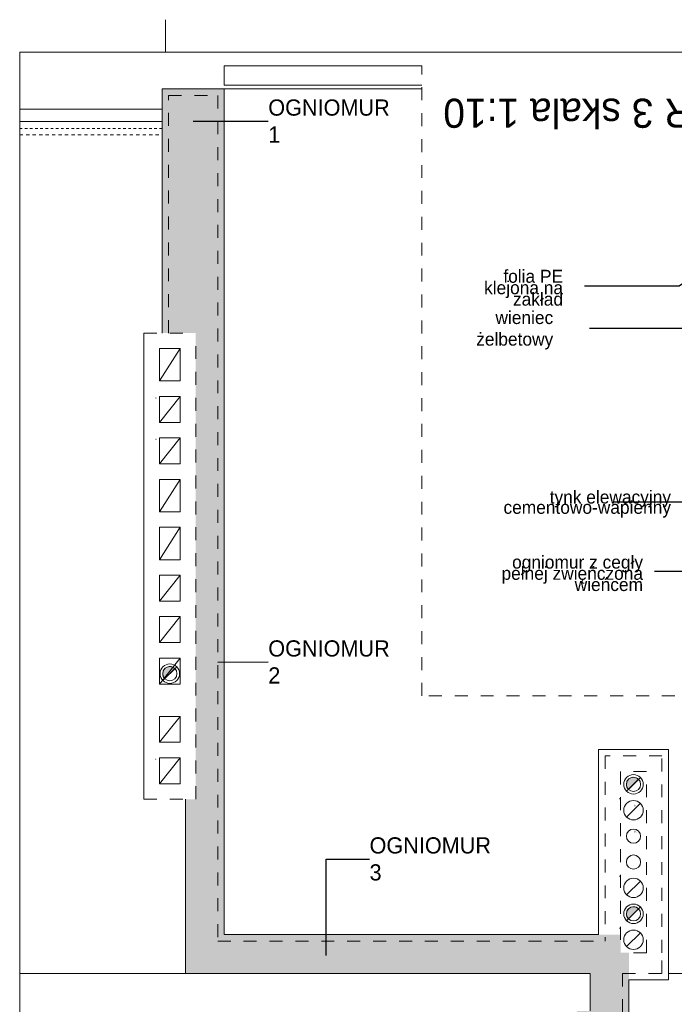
# Model space of a CAD drawing. Extents: x -109972 to -86652, y 98618 to 122888.
# Tile 7 of 74: x -99880 to -98870, y 106291 to 107811. Entities that reach past the tile are written whole.
import ezdxf

# ---------------------------------------------------------------- set-up
doc = ezdxf.new("R2010")
doc.units = 0
doc.header["$MEASUREMENT"] = 0
for name, pattern in [('Hidden Line', [10, 5, -5]), ('Hidden Line copy', [8, 4, -4]), ('Przerywana', [40, 20, -20])]:
    doc.linetypes.add(name, pattern=pattern)
for name, color, linetype, lineweight in [('A-Opisy_Nr_Pióra__21', 7, 'Continuous', 13), ('ARCH dach_Nr_Pióra__41', 7, 'Continuous', 9), ('Arch IS_Nr_Pióra__41', 7, 'Continuous', 9), ('Arch kolorystyka_Nr_Pióra__20', 1, 'Continuous', 15), ('Arch kolorystyka_Nr_Pióra__75', 6, 'Continuous', 13), ('Arch kolorystyka_Nr_Pióra__80', 3, 'Continuous', 20), ('Arch kominy_Nr_Pióra__10', 134, 'Continuous', 18), ('Arch kominy_Nr_Pióra__41', 7, 'Continuous', 9), ('Arch odwodniene_Nr_Pióra__41', 7, 'Continuous', 9), ('ARCH TABELA_Nr_Pióra__21', 7, 'Continuous', 13), ('arch wypelnienia_Nr_Pióra__21', 7, 'Continuous', 13), ('Arch ściany nośne_Nr_Pióra__41', 7, 'Continuous', 9), ('Arch ściany zewnętrzne_Nr_Pióra__41', 7, 'Continuous', 9), ('INWENT DACH_Nr_Pióra__41', 7, 'Continuous', 9), ('INWENT OPISY_Nr_Pióra__21', 7, 'Continuous', 13), ('INWENT OPISY_Nr_Pióra__52', 34, 'Continuous', 25), ('INWENT RURY SPUSTOWE_Nr_Pióra__41', 7, 'Continuous', 9), ('INWENT.ŚCIANY_Nr_Pióra__21', 7, 'Continuous', 13), ('INWENT.ŚCIANY_Nr_Pióra__41', 7, 'Continuous', 9), ('Istniejące kominy_Nr_Pióra__41', 7, 'Continuous', 9)]:
    doc.layers.add(name, color=color, linetype=linetype, lineweight=lineweight)
doc.layers.add('arch wypelnienia_Nr_Pióra__89', color=7, linetype='Continuous', lineweight=20, true_color=0x71cebe)
doc.styles.add('GENERATED_STYLE_3', font='txt')
doc.styles.add('GENERATED_STYLE_4', font='txt')
doc.styles.add('GENERATED_STYLE_5', font='txt')
doc.dimstyles.new('GENERATED_STYLE__5', dxfattribs={"dimtxt": 0.18, "dimasz": 27.36, "dimexe": 0.18, "dimexo": 0.0625, "dimgap": 0.09, "dimtad": 0, "dimtih": 1, "dimtoh": 1, "dimdec": 4, "dimzin": 0, "dimdsep": 46, "dimcen": 0.09, "dimadec": 0, "dimazin": 0, "dimtfac": 1, "dimtdec": 4, "dimtmove": 0, "dimatfit": 3, "dimldrblk": 'ARROWHEAD_5', "dimfxl": 0, "dimtolj": 1, "dimtzin": 0, "dimarcsym": 0})

# ---------------------------------------------------------------- blocks, each defined once
blk = doc.blocks.new('ARROWHEAD_5')
at = {"color": 0, "linetype": 'Continuous', "lineweight": 0}
blk.add_line((0, 0), (-1, 0), dxfattribs=at)
blk.add_solid([(-1, 0.2679), (0, 0), (-1, -0.2679), (-1, 0.2679)], dxfattribs=at)

msp = doc.modelspace()

# ---------------------------------------------------------------- hatches: boundary and pattern name
at = {"layer": 'Arch kolorystyka_Nr_Pióra__20', "linetype": 'Continuous', "lineweight": 0, "true_color": 0x7f0000}
msp.add_hatch(color=16, dxfattribs=at).paths.add_polyline_path([(-99660.6, 107327.4), (-99564.6, 107327.4), (-99564.6, 107704.4), (-99660.6, 107704.4)], flags=0)
at = {"layer": 'Arch kolorystyka_Nr_Pióra__75', "linetype": 'Continuous', "lineweight": 25}
msp.add_hatch(color=214, dxfattribs=at).paths.add_polyline_path([(-99624.6, 106338.4), (-99564.6, 106398.4), (-98952.6, 106398.4), (-98952.6, 106370.4), (-98939.6, 106370.4), (-98939.6, 106338.4)], flags=0)
at = {"layer": 'Arch kolorystyka_Nr_Pióra__80', "linetype": 'Continuous', "lineweight": 0, "true_color": 0x003f00}
for points in [[(-99624.6, 106338.4), (-99564.6, 106398.4), (-99564.6, 107327.4), (-99608.6, 107327.4), (-99608.6, 106607.4), (-99624.6, 106607.4)], [(-98999.6, 106280.4), (-99019.6, 106280.4), (-99019.6, 106070.4), (-98999.6, 106070.4), (-98963.6, 106070.4), (-98963.6, 105884.4), (-98999.6, 105884.4), (-98999.6, 105072.4), (-98939.6, 105072.4), (-98939.6, 106338.4), (-98999.6, 106338.4)]]:
    msp.add_hatch(color=98, dxfattribs=at).paths.add_polyline_path(points, flags=0)
at = {"layer": 'arch wypelnienia_Nr_Pióra__89', "linetype": 'Continuous'}
for points in [[(-99659.6, 106801.4, 0.198912), (-99656.3, 106793.7), (-99640.8, 106809.2, 0.668179)], [(-98943.6, 106630.4, 0.198912), (-98940.3, 106622.7), (-98924.8, 106638.2, 0.668179)], [(-98943.6, 106430.4, 0.198912), (-98940.3, 106422.7), (-98924.8, 106438.2, 0.668179)]]:
    msp.add_hatch(color=256, dxfattribs=at).paths.add_polyline_path(points, flags=0)

# ---------------------------------------------------------------- linework, layer by layer
at = {"layer": 'ARCH dach_Nr_Pióra__41', "linetype": 'Continuous'}
msp.add_line((-99259.3, 107704.4), (-99564.6, 107704.4), dxfattribs=at)
at = {"layer": 'Arch IS_Nr_Pióra__41', "linetype": 'Continuous'}
for centre in [(-98932.6, 106550.4), (-98932.6, 106510.4)]:
    msp.add_circle(centre, 11, dxfattribs=at)
at = {"layer": 'Arch kominy_Nr_Pióra__41', "linetype": 'Continuous'}
for p, q in [((-99638, 106812.1), (-99659.2, 106790.8)), ((-98922, 106641.1), (-98943.2, 106619.8)), ((-98943.2, 106579.8), (-98922, 106601.1)), ((-98922, 106481.1), (-98943.2, 106459.8)), ((-98922, 106441.1), (-98943.2, 106419.8)), ((-98943.2, 106379.8), (-98922, 106401.1))]:
    msp.add_line(p, q, dxfattribs=at)
for centre, radius in [((-99648.6, 106801.4), 15), ((-99648.6, 106801.4), 11), ((-98932.6, 106630.4), 15), ((-98932.6, 106630.4), 11), ((-98932.6, 106590.4), 15), ((-98932.6, 106470.4), 15), ((-98932.6, 106430.4), 15), ((-98932.6, 106430.4), 11), ((-98932.6, 106390.4), 15)]:
    msp.add_circle(centre, radius, dxfattribs=at)
at = {"layer": 'Arch odwodniene_Nr_Pióra__41', "linetype": 'Continuous'}
for p, q in [((-99564.6, 107740.4), (-99564.6, 107710.4)), ((-99259.3, 107740.4), (-99564.6, 107740.4)), ((-99259.3, 107710.4), (-99564.6, 107710.4))]:
    msp.add_line(p, q, dxfattribs=at)
at = {"layer": 'ARCH TABELA_Nr_Pióra__21', "linetype": 'Continuous'}
for p, q in [((-99655.5, 107761.4), (-99655.5, 107811.4)), ((-99655.5, 107761.4), (-99655.5, 107811.4)), ((-99880.5, 107761.4), (-99880.5, 104916.4)), ((-99880.5, 107761.4), (-95805.5, 107761.4))]:
    msp.add_line(p, q, dxfattribs=at)
at = {"layer": 'arch wypelnienia_Nr_Pióra__21', "linetype": 'Continuous', "flags": 128}
for points in [[(-99659.6, 106801.4, 0.198912), (-99656.3, 106793.7), (-99640.8, 106809.2, 0.668179)], [(-98943.6, 106630.4, 0.198912), (-98940.3, 106622.7), (-98924.8, 106638.2, 0.668179)], [(-98943.6, 106430.4, 0.198912), (-98940.3, 106422.7), (-98924.8, 106438.2, 0.668179)]]:
    msp.add_lwpolyline(points, format="xyb", close=True, dxfattribs=at)
at = {"layer": 'Arch ściany nośne_Nr_Pióra__41', "linetype": 'Przerywana'}
for p, q in [((-99650.6, 107327.4), (-99650.6, 107694.4)), ((-99650.6, 107694.4), (-99574.6, 107694.4)), ((-99574.6, 107694.4), (-99574.6, 106388.4)), ((-98888.6, 106674.4), (-98976.6, 106674.4)), ((-98976.6, 106674.4), (-98976.6, 106388.4)), ((-98888.6, 106370.4), (-98888.6, 106674.4)), ((-98912.6, 106650.4), (-98952.6, 106650.4)), ((-98952.6, 106650.4), (-98952.6, 106370.4)), ((-98912.6, 106370.4), (-98912.6, 106650.4)), ((-99574.6, 106388.4), (-98976.6, 106388.4)), ((-98912.6, 106370.4), (-98952.6, 106370.4)), ((-98888.6, 106338.4), (-98888.6, 106370.4)), ((-99624.6, 106338.4), (-98999.6, 106338.4)), ((-98949.6, 106338.4), (-98949.6, 104982.4)), ((-98949.6, 106338.4), (-98888.6, 106338.4))]:
    msp.add_line(p, q, dxfattribs=at)
at = {"layer": 'Arch ściany nośne_Nr_Pióra__41', "linetype": 'Continuous'}
for p, q in [((-99624.6, 106607.4), (-99624.6, 106338.4)), ((-98999.6, 106338.4), (-98999.6, 106280.4))]:
    msp.add_line(p, q, dxfattribs=at)
at = {"layer": 'Arch ściany zewnętrzne_Nr_Pióra__41', "linetype": 'Continuous'}
for p, q in [((-99564.6, 107704.4), (-99660.6, 107704.4)), ((-99660.6, 107704.4), (-99660.6, 107327.4)), ((-99564.6, 107704.4), (-99564.6, 106398.4)), ((-98986.6, 106684.4), (-98986.6, 106398.4)), ((-98878.6, 106684.4), (-98986.6, 106684.4)), ((-98878.6, 106328.4), (-98878.6, 106684.4)), ((-99564.6, 106398.4), (-98986.6, 106398.4)), ((-98939.6, 106328.4), (-98878.6, 106328.4)), ((-98939.6, 106328.4), (-98939.6, 104972.4))]:
    msp.add_line(p, q, dxfattribs=at)
at = {"layer": 'INWENT DACH_Nr_Pióra__41', "linetype": 'Continuous'}
for p, q in [((-99880.5, 107654.4), (-99660.6, 107654.4)), ((-99880.5, 106338.4), (-98999.6, 106338.4)), ((-98878.6, 106338.4), (-98828.6, 106338.4))]:
    msp.add_line(p, q, dxfattribs=at)
at = {"layer": 'INWENT DACH_Nr_Pióra__41', "linetype": 'Hidden Line'}
msp.add_line((-99880.5, 107633.4), (-99660.6, 107633.4), dxfattribs=at)
at = {"layer": 'INWENT RURY SPUSTOWE_Nr_Pióra__41', "linetype": 'Continuous'}
msp.add_line((-99660.6, 107673.4), (-99880.5, 107673.4), dxfattribs=at)
at = {"layer": 'INWENT RURY SPUSTOWE_Nr_Pióra__41', "linetype": 'Hidden Line copy'}
msp.add_line((-99660.6, 107643.4), (-99880.5, 107643.4), dxfattribs=at)
at = {"layer": 'INWENT.ŚCIANY_Nr_Pióra__21', "linetype": 'Przerywana'}
for p, q in [((-99259.3, 106767), (-99259.3, 107740.4)), ((-98828.6, 106767), (-99259.3, 106767))]:
    msp.add_line(p, q, dxfattribs=at)
at = {"layer": 'INWENT.ŚCIANY_Nr_Pióra__41', "linetype": 'Przerywana'}
for p, q in [((-99688.6, 107327.4), (-99608.6, 107327.4)), ((-99608.6, 106607.4), (-99608.6, 107327.4)), ((-99688.6, 106607.4), (-99608.6, 106607.4))]:
    msp.add_line(p, q, dxfattribs=at)
at = {"layer": 'INWENT.ŚCIANY_Nr_Pióra__41', "linetype": 'Continuous'}
msp.add_line((-99688.6, 106607.4), (-99688.6, 107327.4), dxfattribs=at)
at = {"layer": 'Istniejące kominy_Nr_Pióra__41', "linetype": 'Continuous'}
for p, q in [((-99664.6, 107253.4), (-99664.6, 107303.4)), ((-99664.6, 107303.4), (-99632.6, 107303.4)), ((-99664.6, 107253.4), (-99632.6, 107303.4)), ((-99632.6, 107253.4), (-99632.6, 107303.4)), ((-99664.6, 107253.4), (-99632.6, 107253.4)), ((-99664.6, 107189.4), (-99664.6, 107229.4)), ((-99664.6, 107229.4), (-99632.6, 107229.4)), ((-99664.6, 107189.4), (-99632.6, 107229.4)), ((-99632.6, 107189.4), (-99632.6, 107229.4)), ((-99664.6, 107189.4), (-99632.6, 107189.4)), ((-99664.6, 107125.4), (-99664.6, 107165.4)), ((-99664.6, 107165.4), (-99632.6, 107165.4)), ((-99664.6, 107125.4), (-99632.6, 107165.4)), ((-99632.6, 107125.4), (-99632.6, 107165.4)), ((-99664.6, 107125.4), (-99632.6, 107125.4)), ((-99664.6, 107051.4), (-99632.6, 107101.4)), ((-99664.6, 107051.4), (-99664.6, 107101.4)), ((-99664.6, 107101.4), (-99632.6, 107101.4)), ((-99632.6, 107051.4), (-99632.6, 107101.4)), ((-99664.6, 107051.4), (-99632.6, 107051.4)), ((-99664.6, 106977.4), (-99632.6, 107027.4)), ((-99664.6, 106977.4), (-99664.6, 107027.4)), ((-99664.6, 107027.4), (-99632.6, 107027.4)), ((-99632.6, 106977.4), (-99632.6, 107027.4)), ((-99664.6, 106977.4), (-99632.6, 106977.4)), ((-99664.6, 106913.4), (-99632.6, 106953.4)), ((-99664.6, 106913.4), (-99664.6, 106953.4)), ((-99664.6, 106953.4), (-99632.6, 106953.4)), ((-99632.6, 106913.4), (-99632.6, 106953.4)), ((-99664.6, 106913.4), (-99632.6, 106913.4)), ((-99664.6, 106849.4), (-99632.6, 106889.4)), ((-99664.6, 106849.4), (-99664.6, 106889.4)), ((-99664.6, 106889.4), (-99632.6, 106889.4)), ((-99632.6, 106849.4), (-99632.6, 106889.4)), ((-99664.6, 106849.4), (-99632.6, 106849.4)), ((-99664.6, 106785.4), (-99632.6, 106825.4)), ((-99664.6, 106785.4), (-99664.6, 106825.4)), ((-99664.6, 106825.4), (-99632.6, 106825.4)), ((-99632.6, 106785.4), (-99632.6, 106825.4)), ((-99664.6, 106785.4), (-99632.6, 106785.4)), ((-99664.6, 106695.4), (-99632.6, 106735.4)), ((-99664.6, 106735.4), (-99632.6, 106735.4)), ((-99664.6, 106695.4), (-99664.6, 106735.4)), ((-99632.6, 106695.4), (-99632.6, 106735.4)), ((-99664.6, 106695.4), (-99632.6, 106695.4)), ((-99664.6, 106631.4), (-99632.6, 106671.4)), ((-99664.6, 106631.4), (-99664.6, 106671.4)), ((-99664.6, 106671.4), (-99632.6, 106671.4)), ((-99632.6, 106631.4), (-99632.6, 106671.4)), ((-99664.6, 106631.4), (-99632.6, 106631.4))]:
    msp.add_line(p, q, dxfattribs=at)

# ---------------------------------------------------------------- texts
at = {"layer": 'A-Opisy_Nr_Pióra__21', "linetype": 'Continuous'}
for s, insert, char_height, width, attachment_point, style in [('{OGNIOMUR 1}', (-99496.6, 107654.9), 25, 186.588, 4, 'GENERATED_STYLE_5'), ('{wieniec żelbetowy}', (-99056.6, 107331.7), 20, 186.165, 6, 'GENERATED_STYLE_4'), ('{OGNIOMUR 2}', (-99496.6, 106819.5), 25, 186.588, 4, 'GENERATED_STYLE_5'), ('{OGNIOMUR 3}', (-99340.2, 106515.1), 25, 186.588, 4, 'GENERATED_STYLE_5')]:
    msp.add_mtext(s, dxfattribs=dict(at, insert=insert, char_height=char_height, width=width, attachment_point=attachment_point, style=style))
at = {"layer": 'A-Opisy_Nr_Pióra__21', "linetype": 'Continuous', "char_height": 20, "attachment_point": 6, "style": 'GENERATED_STYLE_4'}
for s, insert, width, line_spacing_factor in [('{folia PE\\Pklejona na zakład}', (-99041.4, 107397.3), 178.259, 0.530567), ('{tynk elewacyjny\\Pcementowo-wapienny}', (-98874.7, 107063.2), 223.248, 0.476771), ('{ogniomur z cegły\\Ppełnej zwięńczona wieńcem}', (-98917.9, 106956.2), 286.118, 0.519758)]:
    msp.add_mtext(s, dxfattribs=dict(at, insert=insert, width=width, line_spacing_factor=line_spacing_factor))
at = {"layer": 'Arch kominy_Nr_Pióra__10', "linetype": 'Continuous', "char_height": 2.4, "attachment_point": 2, "style": 'GENERATED_STYLE_5'}
for s, insert in [('{0}', (-99670.2, 107228.5)), ('{0}', (-99670.2, 107164.5)), ('{1}', (-99670.2, 106670.5)), ('{0}', (-98954.2, 106609.5)), ('{0}', (-98954.2, 106489.5)), ('{1}', (-98954.2, 106409.5))]:
    msp.add_mtext(s, dxfattribs=dict(at, insert=insert))
at = {"layer": 'INWENT OPISY_Nr_Pióra__21', "linetype": 'Continuous', "insert": (-98886.9, 107644.5), "char_height": 45, "attachment_point": 2, "rotation": 180, "style": 'GENERATED_STYLE_3'}
msp.add_mtext('{OGNIOMUR 3 skala 1:10}', dxfattribs=at)
at = {"layer": 'INWENT OPISY_Nr_Pióra__52', "linetype": 'Continuous', "char_height": 3, "attachment_point": 2, "style": 'GENERATED_STYLE_5'}
for insert in [(-98929.6, 106598.9), (-98929.6, 106558.9)]:
    msp.add_mtext('{K}', dxfattribs=dict(at, insert=insert))

# ---------------------------------------------------------------- leaders
at = {"layer": 'A-Opisy_Nr_Pióra__21', "linetype": 'Continuous', "annotation_type": 0, "has_hookline": 1}
for points, hookline_direction, text_width in [([(-99612.6, 107654.8), (-99496.7, 107654.9)], 0, 185.7), ([(-98755.1, 107473.2), (-98862.3, 107400), (-99008.5, 107400)], 1, 153.3), ([(-98666.4, 107334.6), (-99000.6, 107334.6)], 1, 138.1), ([(-98815.5, 107066.1), (-98963.5, 107066.1)], 1, 320), ([(-98678.2, 106959), (-98900, 106959)], 1, 276.2), ([(-99574.6, 106819.3), (-99496.7, 106819.5)], 0, 185.7), ([(-99407, 106366.3), (-99407, 106515.1), (-99340.3, 106515.1)], 0, 185.7)]:
    msp.add_leader(points, dimstyle='GENERATED_STYLE__5', dxfattribs=dict(at, hookline_direction=hookline_direction, text_width=text_width))

doc.saveas('drawing.dxf')
